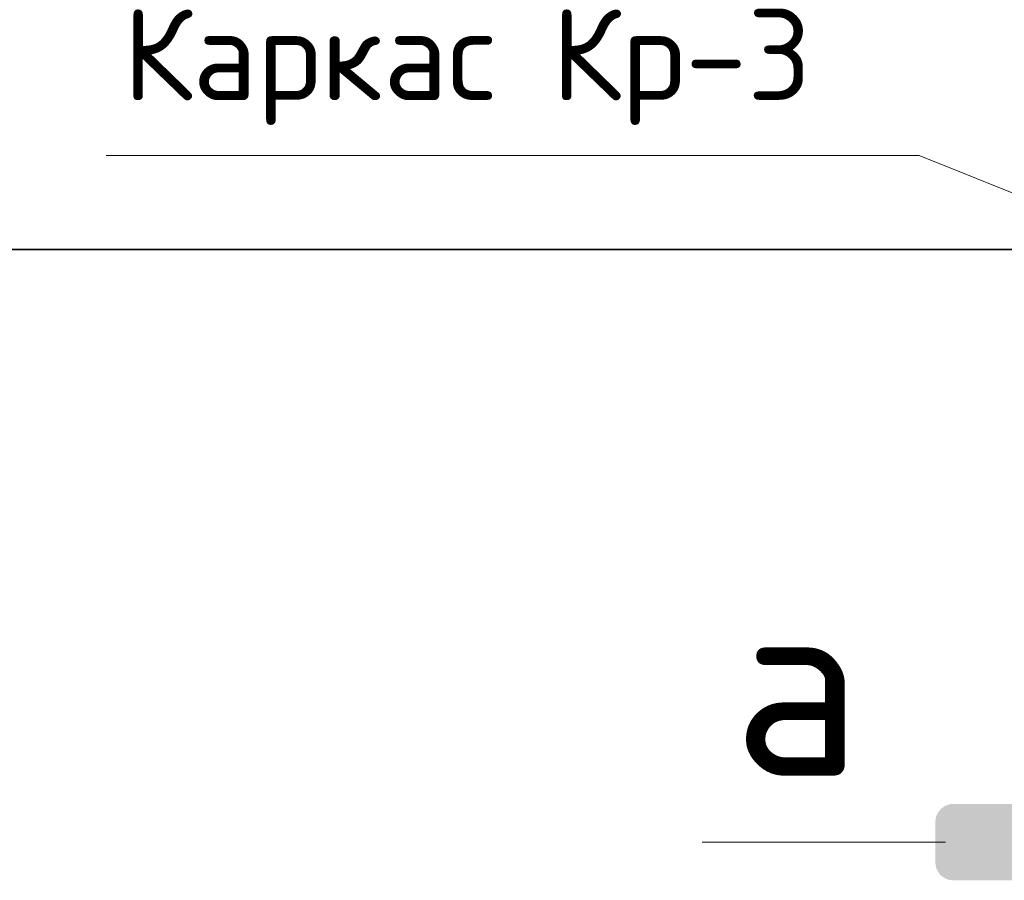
# Model space of a CAD drawing. Header units: metres. Extents: x -38 to 97, y -15 to 21.
# Tile 158 of 229: x 74.299 to 74.623, y 4.264 to 4.547. Entities that reach past the tile are written whole.
import ezdxf

# ---------------------------------------------------------------- set-up
doc = ezdxf.new("R2010")
doc.units = ezdxf.units.M
for name, color, linetype, lineweight in [('XR$3$ВК__отв в полу 1-2 эт', 220, 'Continuous', 25), ('XR$4$ВК__отв в полу 1-2 эт', 220, 'Continuous', 25), ('XR$6$ВК__отв в полу 1-2 эт', 220, 'Continuous', 25)]:
    doc.layers.add(name, color=color, linetype=linetype, lineweight=lineweight)
doc.styles.add('ISOCPEUR', font='txt')

msp = doc.modelspace()

# ---------------------------------------------------------------- hatches: boundary and pattern name
at = {"linetype": 'Continuous', "lineweight": 25, "true_color": 0x000000, "transparency": 33554687}
msp.add_hatch(color=18, dxfattribs=at).paths.add_polyline_path([(74.60508, 4.28937), (74.60433, 4.28922), (74.6036, 4.28897), (74.60291, 4.28863), (74.60228, 4.28821), (74.6017, 4.2877), (74.6012, 4.28712), (74.60077, 4.28649), (74.60043, 4.2858), (74.60018, 4.28507), (74.60003, 4.28432), (74.59998, 4.28355), (74.59998, 4.2702), (74.60003, 4.26943), (74.60018, 4.26868), (74.60043, 4.26796), (74.60077, 4.26727), (74.6012, 4.26663), (74.6017, 4.26605), (74.60228, 4.26555), (74.60291, 4.26512), (74.6036, 4.26478), (74.60433, 4.26454), (74.60508, 4.26439), (74.60585, 4.26434), (74.70334, 4.26434), (74.70334, 4.28942), (74.60585, 4.28942)])
msp.add_hatch(color=18, dxfattribs=at).paths.add_polyline_path([(74.60508, 4.28937), (74.60433, 4.28922), (74.6036, 4.28897), (74.60291, 4.28863), (74.60228, 4.28821), (74.6017, 4.2877), (74.6012, 4.28712), (74.60077, 4.28649), (74.60043, 4.2858), (74.60018, 4.28507), (74.60003, 4.28432), (74.59998, 4.28355), (74.59998, 4.2702), (74.60003, 4.26943), (74.60018, 4.26868), (74.60043, 4.26796), (74.60077, 4.26727), (74.6012, 4.26663), (74.6017, 4.26605), (74.60228, 4.26555), (74.60291, 4.26512), (74.6036, 4.26478), (74.60433, 4.26454), (74.60508, 4.26439), (74.60585, 4.26434), (74.70334, 4.26434), (74.70334, 4.28942), (74.60585, 4.28942)])
msp.add_hatch(color=18, dxfattribs=at).paths.add_polyline_path([(74.60508, 4.28937), (74.60433, 4.28922), (74.6036, 4.28897), (74.60291, 4.28863), (74.60228, 4.28821), (74.6017, 4.2877), (74.6012, 4.28712), (74.60077, 4.28649), (74.60043, 4.2858), (74.60018, 4.28507), (74.60003, 4.28432), (74.59998, 4.28355), (74.59998, 4.2702), (74.60003, 4.26943), (74.60018, 4.26868), (74.60043, 4.26796), (74.60077, 4.26727), (74.6012, 4.26663), (74.6017, 4.26605), (74.60228, 4.26555), (74.60291, 4.26512), (74.6036, 4.26478), (74.60433, 4.26454), (74.60508, 4.26439), (74.60585, 4.26434), (74.70334, 4.26434), (74.70334, 4.28942), (74.60585, 4.28942)])

# ---------------------------------------------------------------- linework, layer by layer
at = {"color": 7, "linetype": 'Continuous', "lineweight": 35, "transparency": 33554687}
msp.add_line((67.91979, 4.47171), (86.41979, 4.47171), dxfattribs=at)
at = {"color": 7, "linetype": 'Continuous', "lineweight": 13, "transparency": 33554687}
msp.add_line((86.41979, 4.47171), (67.91979, 4.47171), dxfattribs=at)
msp.add_lwpolyline([(74.32746, 4.50262), (74.59466, 4.50262), (74.7094, 4.45664)], dxfattribs=at)
msp.add_lwpolyline([(74.32746, 4.50262), (74.59466, 4.50262), (74.7094, 4.45664)], dxfattribs=at)
msp.add_lwpolyline([(74.32746, 4.50262), (74.59466, 4.50262), (74.7094, 4.45664)], dxfattribs=at)
at = {"layer": 'XR$3$ВК__отв в полу 1-2 эт', "color": 7, "linetype": 'Continuous', "lineweight": 13, "transparency": 33554687}
msp.add_line((74.60334, 4.27688), (74.52334, 4.27688), dxfattribs=at)
at = {"layer": 'XR$4$ВК__отв в полу 1-2 эт', "color": 7, "linetype": 'Continuous', "lineweight": 13, "transparency": 33554687}
msp.add_line((74.60334, 4.27688), (74.52334, 4.27688), dxfattribs=at)
at = {"layer": 'XR$6$ВК__отв в полу 1-2 эт', "color": 7, "linetype": 'Continuous', "lineweight": 13, "transparency": 33554687}
msp.add_line((74.60334, 4.27688), (74.52334, 4.27688), dxfattribs=at)

# ---------------------------------------------------------------- texts
at = {"color": 7, "linetype": 'Continuous', "lineweight": 13, "transparency": 33554687, "attachment_point": 5, "style": 'ISOCPEUR'}
for s, insert, char_height, width in [('\\A1;{\\fISOCPEUR|i0|b0;\\H0.030000;\\W1.000000;\\C7;Каркас Кр-3}\\P', (74.44604, 4.53175), 0.03, 0.2516296), ('\\A1;{\\fISOCPEUR|i0|b0;\\H0.030000;\\W1.000000;\\C7;Каркас Кр-3}\\P', (74.44604, 4.53175), 0.03, 0.2516296), ('\\A1;{\\fISOCPEUR|i0|b0;\\H0.030000;\\W1.000000;\\C7;Каркас Кр-3}\\P', (74.44604, 4.53175), 0.03, 0.2516296), ('\\A1;{\\fISOCPEUR|i0|b0;\\H0.060000;\\W1.000000;\\C7;а}\\P', (74.5546, 4.32875), 0.06, 0.072), ('\\A1;{\\fISOCPEUR|i0|b0;\\H0.060000;\\W1.000000;\\C7;а}\\P', (74.5546, 4.32875), 0.06, 0.072), ('\\A1;{\\fISOCPEUR|i0|b0;\\H0.060000;\\W1.000000;\\C7;а}\\P', (74.5546, 4.32875), 0.06, 0.072)]:
    msp.add_mtext(s, dxfattribs=dict(at, insert=insert, char_height=char_height, width=width))

doc.saveas('drawing.dxf')
